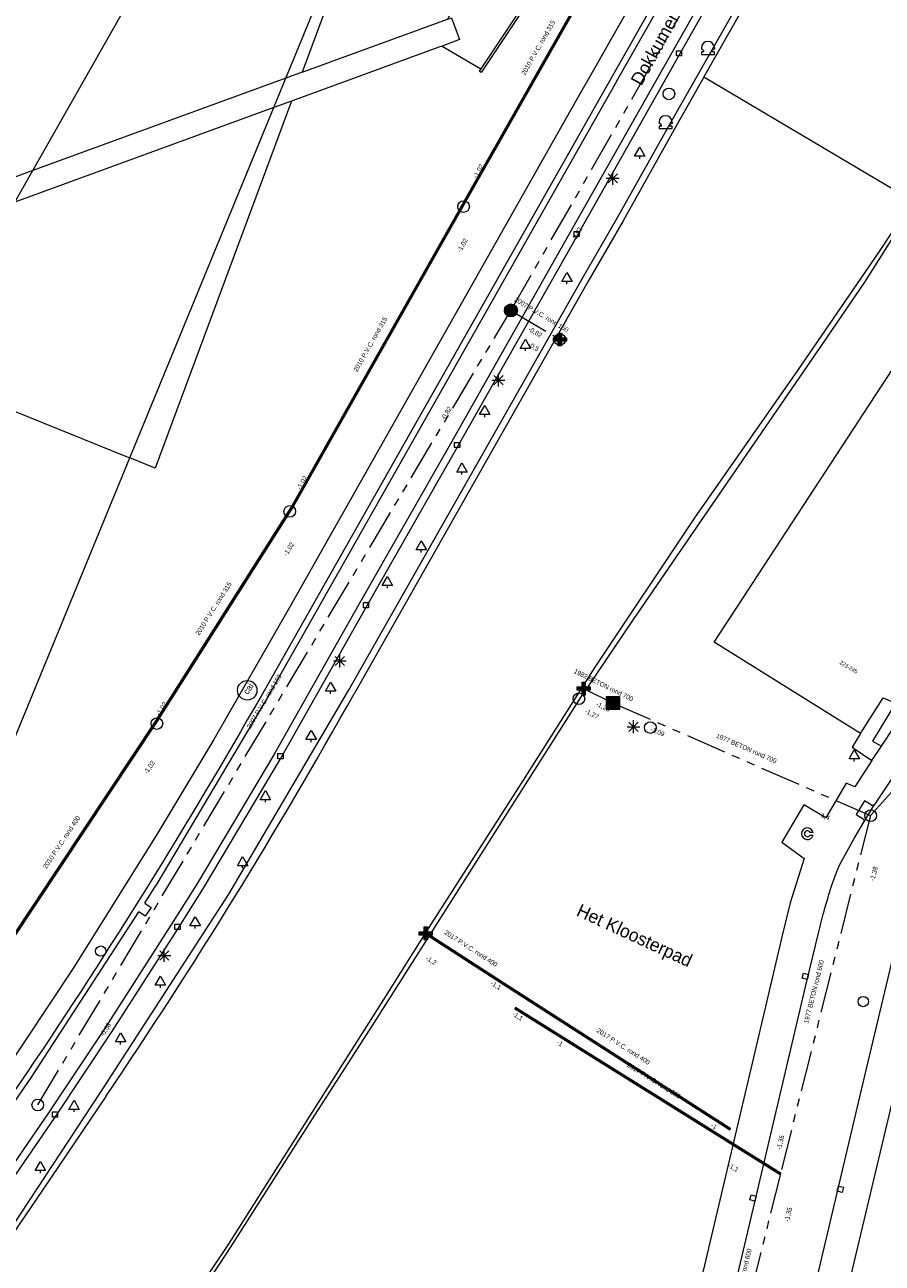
# Model space of a CAD drawing. Header units: millimetres. Extents: x 812 to 183790, y 13 to 580968.
# Tile 39 of 256: x 182635 to 182701, y 580586 to 580682. Entities that reach past the tile are written whole.
import ezdxf

# ---------------------------------------------------------------- set-up
doc = ezdxf.new("R2010")
doc.units = ezdxf.units.MM
doc.header["$LTSCALE"] = 5
doc.linetypes.add('DGN3', pattern=[672.0006, 448.0004, -224.0002])
doc.linetypes.add('PHANTOM2', pattern=[1.25, 0.625, -0.125, 0.125, -0.125, 0.125, -0.125])
for name, color, linetype, lineweight in [('000 BOB begin', 252, 'Continuous', 13), ('000 BOB eind', 252, 'Continuous', 13), ('000 Onderhoud door derden', 252, 'Continuous', 53), ('000 Specificaties_S', 252, 'Continuous', 13), ('025 FIKTIEVE PUT', 252, 'Continuous', 0), ('026 LOZINGSPUNT RWA', 252, 'Continuous', 13), ('030 OVERSTORT', 252, 'Continuous', 13), ('046 GEMENGD STELSEL', 252, 'PHANTOM2', 0), ('047 HEMELWATER AFVOER', 252, 'PHANTOM2', 13), ('beheer openbare ruimte wegbeheer', 252, 'Continuous', 9), ('boom', 252, 'Continuous', 9), ('brandkraan -put', 252, 'Continuous', 9), ('cai-kast', 252, 'Continuous', 9), ('container', 6, 'Continuous', 0), ('gebouw op maaiveld onder overbouw', 252, 'Continuous', 9), ('hoofdgebouw', 252, 'Continuous', 9), ('huisnummerreeks BGT', 252, 'Continuous', 9), ('inspectie- rioolput', 252, 'Continuous', 9), ('kant muur breder dan 30cm', 252, 'Continuous', 9), ('kant verharding', 252, 'Continuous', 9), ('kolk', 252, 'Continuous', 9), ('lichtmast', 252, 'Continuous', 9), ('maaiveld', 6, 'Continuous', 0), ('openbaar ruimte label', 252, 'Continuous', 9), ('overbouw', 252, 'Continuous', 9), ('sluitlijn', 252, 'DGN3', 9)]:
    doc.layers.add(name, color=color, linetype=linetype, lineweight=lineweight)
for name, color, linetype, lineweight, true_color in [('bolder', 7, 'Continuous', 0, 0xe17000), ('Kademuur breder dan 30cm', 1, 'Continuous', 0, 0xff0000), ('kunstwerk', 7, 'Continuous', 13, 0x00a800)]:
    doc.layers.add(name, color=color, linetype=linetype, lineweight=lineweight, true_color=true_color)
doc.styles.add('Arial Narrow', font='Arial Narrow.shx')
doc.styles.add('Styledgn000', font='dgn000.shx')

# ---------------------------------------------------------------- blocks, each defined once
blk = doc.blocks.new('BOOM30')
at = {"layer": 'boom', "color": 251, "linetype": 'Continuous', "lineweight": 0, "true_color": 0x696969}
blk.add_line((0, -0.433), (0, -0.233), dxfattribs=at)
at = {"layer": 'boom', "color": 251, "linetype": 'Continuous', "lineweight": 0, "true_color": 0x696969, "flags": 128}
blk.add_lwpolyline([(-0.4, -0.233), (0, 0.467), (0.4, -0.233), (-0.4, -0.233)], dxfattribs=at)
blk = doc.blocks.new('BOOM76')
at = {"layer": 'boom', "color": 251, "linetype": 'Continuous', "lineweight": 0, "true_color": 0x696969}
blk.add_line((0, -0.433), (0, -0.233), dxfattribs=at)
at = {"layer": 'boom', "color": 251, "linetype": 'Continuous', "lineweight": 0, "true_color": 0x696969, "flags": 128}
blk.add_lwpolyline([(-0.4, -0.233), (0, 0.467), (0.4, -0.233), (-0.4, -0.233)], dxfattribs=at)
blk = doc.blocks.new('BOOM90')
at = {"layer": 'boom', "color": 251, "linetype": 'Continuous', "lineweight": 0, "true_color": 0x696969}
blk.add_line((0, -0.433), (0, -0.233), dxfattribs=at)
at = {"layer": 'boom', "color": 251, "linetype": 'Continuous', "lineweight": 0, "true_color": 0x696969, "flags": 128}
blk.add_lwpolyline([(-0.4, -0.233), (0, 0.467), (0.4, -0.233), (-0.4, -0.233)], dxfattribs=at)
blk = doc.blocks.new('BOOM97')
at = {"layer": 'boom', "color": 251, "linetype": 'Continuous', "lineweight": 0, "true_color": 0x696969}
blk.add_line((0, -0.433), (0, -0.233), dxfattribs=at)
at = {"layer": 'boom', "color": 251, "linetype": 'Continuous', "lineweight": 0, "true_color": 0x696969, "flags": 128}
blk.add_lwpolyline([(-0.4, -0.233), (0, 0.467), (0.4, -0.233), (-0.4, -0.233)], dxfattribs=at)
blk = doc.blocks.new('SKOLK178')
at = {"layer": 'kolk', "color": 251, "linetype": 'Continuous', "lineweight": 0, "true_color": 0x696969, "flags": 128}
blk.add_lwpolyline([(-0.2, 0.4), (0.2, 0.4), (0.2, 0), (-0.2, 0), (-0.2, 0.4)], dxfattribs=at)
blk = doc.blocks.new('BOOM126')
at = {"layer": 'boom', "color": 251, "linetype": 'Continuous', "lineweight": 0, "true_color": 0x696969}
blk.add_line((0, -0.433), (0, -0.233), dxfattribs=at)
at = {"layer": 'boom', "color": 251, "linetype": 'Continuous', "lineweight": 0, "true_color": 0x696969, "flags": 128}
blk.add_lwpolyline([(-0.4, -0.233), (0, 0.467), (0.4, -0.233), (-0.4, -0.233)], dxfattribs=at)
blk = doc.blocks.new('BOOM131')
at = {"layer": 'boom', "color": 251, "linetype": 'Continuous', "lineweight": 0, "true_color": 0x696969}
blk.add_line((0, -0.433), (0, -0.233), dxfattribs=at)
at = {"layer": 'boom', "color": 251, "linetype": 'Continuous', "lineweight": 0, "true_color": 0x696969, "flags": 128}
blk.add_lwpolyline([(-0.4, -0.233), (0, 0.467), (0.4, -0.233), (-0.4, -0.233)], dxfattribs=at)
blk = doc.blocks.new('BOOM158')
at = {"layer": 'boom', "color": 251, "linetype": 'Continuous', "lineweight": 0, "true_color": 0x696969}
blk.add_line((0, -0.433), (0, -0.233), dxfattribs=at)
at = {"layer": 'boom', "color": 251, "linetype": 'Continuous', "lineweight": 0, "true_color": 0x696969, "flags": 128}
blk.add_lwpolyline([(-0.4, -0.233), (0, 0.467), (0.4, -0.233), (-0.4, -0.233)], dxfattribs=at)
blk = doc.blocks.new('BOOM159')
at = {"layer": 'boom', "color": 251, "linetype": 'Continuous', "lineweight": 0, "true_color": 0x696969}
blk.add_line((0, -0.433), (0, -0.233), dxfattribs=at)
at = {"layer": 'boom', "color": 251, "linetype": 'Continuous', "lineweight": 0, "true_color": 0x696969, "flags": 128}
blk.add_lwpolyline([(-0.4, -0.233), (0, 0.467), (0.4, -0.233), (-0.4, -0.233)], dxfattribs=at)
blk = doc.blocks.new('SKOLK249')
at = {"layer": 'kolk', "color": 251, "linetype": 'Continuous', "lineweight": 0, "true_color": 0x696969, "flags": 128}
blk.add_lwpolyline([(-0.2, 0.4), (0.2, 0.4), (0.2, 0), (-0.2, 0), (-0.2, 0.4)], dxfattribs=at)
blk = doc.blocks.new('LANTP155')
at = {"layer": 'lichtmast', "color": 251, "linetype": 'Continuous', "lineweight": 0, "true_color": 0x696969}
for p, q in [((-0.5, 0), (0.5, 0.001)), ((0.354, -0.354), (-0.354, 0.354)), ((-0.354, -0.354), (0.354, 0.354)), ((0, -0.5), (0, 0.5))]:
    blk.add_line(p, q, dxfattribs=at)
blk = doc.blocks.new('BRANDK21')
at = {"layer": 'brandkraan -put', "color": 251, "linetype": 'Continuous', "lineweight": 0, "true_color": 0x696969}
blk.add_circle((0, 0), 0.4, dxfattribs=at)
blk = doc.blocks.new('BOOM296')
at = {"layer": 'boom', "color": 251, "linetype": 'Continuous', "lineweight": 0, "true_color": 0x696969}
blk.add_line((0, -0.433), (0, -0.233), dxfattribs=at)
at = {"layer": 'boom', "color": 251, "linetype": 'Continuous', "lineweight": 0, "true_color": 0x696969, "flags": 128}
blk.add_lwpolyline([(-0.4, -0.233), (0, 0.467), (0.4, -0.233), (-0.4, -0.233)], dxfattribs=at)
blk = doc.blocks.new('RIOOLP174')
at = {"layer": 'inspectie- rioolput', "color": 251, "linetype": 'Continuous', "lineweight": 0, "true_color": 0x696969}
blk.add_circle((0, 0), 0.9, dxfattribs=at)
blk = doc.blocks.new('SKOLK627')
at = {"layer": 'kolk', "color": 251, "linetype": 'Continuous', "lineweight": 0, "true_color": 0x696969, "flags": 128}
blk.add_lwpolyline([(-0.2, 0.4), (0.2, 0.4), (0.2, 0), (-0.2, 0), (-0.2, 0.4)], dxfattribs=at)
blk = doc.blocks.new('SKOLK630')
at = {"layer": 'kolk', "color": 251, "linetype": 'Continuous', "lineweight": 0, "true_color": 0x696969, "flags": 128}
blk.add_lwpolyline([(-0.2, 0.4), (0.2, 0.4), (0.2, 0), (-0.2, 0), (-0.2, 0.4)], dxfattribs=at)
blk = doc.blocks.new('SKOLK632')
at = {"layer": 'kolk', "color": 251, "linetype": 'Continuous', "lineweight": 0, "true_color": 0x696969, "flags": 128}
blk.add_lwpolyline([(-0.2, 0.4), (0.2, 0.4), (0.2, 0), (-0.2, 0), (-0.2, 0.4)], dxfattribs=at)
blk = doc.blocks.new('RIOOLP242')
at = {"layer": 'inspectie- rioolput', "color": 251, "linetype": 'Continuous', "lineweight": 0, "true_color": 0x696969}
blk.add_circle((0, 0), 0.9, dxfattribs=at)
blk = doc.blocks.new('BOOM511')
at = {"layer": 'boom', "color": 251, "linetype": 'Continuous', "lineweight": 0, "true_color": 0x696969}
blk.add_line((0, -0.433), (0, -0.233), dxfattribs=at)
at = {"layer": 'boom', "color": 251, "linetype": 'Continuous', "lineweight": 0, "true_color": 0x696969, "flags": 128}
blk.add_lwpolyline([(-0.4, -0.233), (0, 0.467), (0.4, -0.233), (-0.4, -0.233)], dxfattribs=at)
blk = doc.blocks.new('BOOM529')
at = {"layer": 'boom', "color": 251, "linetype": 'Continuous', "lineweight": 0, "true_color": 0x696969}
blk.add_line((0, -0.433), (0, -0.233), dxfattribs=at)
at = {"layer": 'boom', "color": 251, "linetype": 'Continuous', "lineweight": 0, "true_color": 0x696969, "flags": 128}
blk.add_lwpolyline([(-0.4, -0.233), (0, 0.467), (0.4, -0.233), (-0.4, -0.233)], dxfattribs=at)
blk = doc.blocks.new('RIOOLP275')
at = {"layer": 'inspectie- rioolput', "color": 251, "linetype": 'Continuous', "lineweight": 0, "true_color": 0x696969}
blk.add_circle((0, 0), 0.9, dxfattribs=at)
blk = doc.blocks.new('RIOOLP301')
at = {"layer": 'inspectie- rioolput', "color": 251, "linetype": 'Continuous', "lineweight": 0, "true_color": 0x696969}
blk.add_circle((0, 0), 0.9, dxfattribs=at)
blk = doc.blocks.new('RIOOLP305')
at = {"layer": 'inspectie- rioolput', "color": 251, "linetype": 'Continuous', "lineweight": 0, "true_color": 0x696969}
blk.add_circle((0, 0), 0.9, dxfattribs=at)
blk = doc.blocks.new('RIOOLP310')
at = {"layer": 'inspectie- rioolput', "color": 251, "linetype": 'Continuous', "lineweight": 0, "true_color": 0x696969}
blk.add_circle((0, 0), 0.9, dxfattribs=at)
blk = doc.blocks.new('BOLDER24')
at = {"layer": 'bolder', "color": 251, "linetype": 'Continuous', "lineweight": 0, "true_color": 0x696969}
for p, q in [((-0.5, 0), (-0.5, -0.1)), ((0.5, 0), (0.5, -0.1)), ((0.5, 0), (0.5, -0.1))]:
    blk.add_line(p, q, dxfattribs=at)
at = {"layer": 'bolder', "color": 251, "linetype": 'Continuous', "lineweight": 0, "true_color": 0x696969, "flags": 128}
blk.add_lwpolyline([(-0.3, -0.3), (-0.5, -0.3), (-0.5, -0.5), (0.5, -0.5), (0.5, -0.3), (0.3, -0.3)], dxfattribs=at)
at = {"layer": 'bolder', "color": 251, "linetype": 'Continuous', "lineweight": 0, "true_color": 0x696969}
for centre, radius, start, end in [((0, 0), 0.5, 0, 180), ((-0.5, -0.3), 0.2, 0, 90), ((0.5, -0.3), 0.2, 90, 180)]:
    blk.add_arc(centre, radius, start, end, dxfattribs=at)
blk = doc.blocks.new('BOOM698')
at = {"layer": 'boom', "color": 251, "linetype": 'Continuous', "lineweight": 0, "true_color": 0x696969}
blk.add_line((0, -0.433), (0, -0.233), dxfattribs=at)
at = {"layer": 'boom', "color": 251, "linetype": 'Continuous', "lineweight": 0, "true_color": 0x696969, "flags": 128}
blk.add_lwpolyline([(-0.4, -0.233), (0, 0.467), (0.4, -0.233), (-0.4, -0.233)], dxfattribs=at)
blk = doc.blocks.new('CAITR73')
at = {"layer": 'cai-kast', "color": 251, "linetype": 'Continuous', "lineweight": 0, "true_color": 0x696969}
blk.add_circle((0.013, 0.02), 0.75, dxfattribs=at)
at = {"layer": 'cai-kast', "color": 251, "linetype": 'Continuous', "lineweight": 0, "true_color": 0x696969, "insert": (0.088, 0.134), "char_height": 0.5, "attachment_point": 5, "rotation": 56.72849, "line_spacing_factor": 0.8, "style": 'Styledgn000'}
blk.add_mtext('{\\C251;cai}', dxfattribs=at)
blk = doc.blocks.new('BOOM743')
at = {"layer": 'boom', "color": 251, "linetype": 'Continuous', "lineweight": 0, "true_color": 0x696969}
blk.add_line((0, -0.433), (0, -0.233), dxfattribs=at)
at = {"layer": 'boom', "color": 251, "linetype": 'Continuous', "lineweight": 0, "true_color": 0x696969, "flags": 128}
blk.add_lwpolyline([(-0.4, -0.233), (0, 0.467), (0.4, -0.233), (-0.4, -0.233)], dxfattribs=at)
blk = doc.blocks.new('SKOLK1040')
at = {"layer": 'kolk', "color": 251, "linetype": 'Continuous', "lineweight": 0, "true_color": 0x696969, "flags": 128}
blk.add_lwpolyline([(-0.2, 0.4), (0.2, 0.4), (0.2, 0), (-0.2, 0), (-0.2, 0.4)], dxfattribs=at)
blk = doc.blocks.new('LANTP479')
at = {"layer": 'lichtmast', "color": 251, "linetype": 'Continuous', "lineweight": 0, "true_color": 0x696969}
for p, q in [((-0.5, 0), (0.5, 0.001)), ((0.354, -0.354), (-0.354, 0.354)), ((-0.354, -0.354), (0.354, 0.354)), ((0, -0.5), (0, 0.5))]:
    blk.add_line(p, q, dxfattribs=at)
blk = doc.blocks.new('LANTP484')
at = {"layer": 'lichtmast', "color": 251, "linetype": 'Continuous', "lineweight": 0, "true_color": 0x696969}
for p, q in [((-0.5, 0), (0.5, 0.001)), ((0.354, -0.354), (-0.354, 0.354)), ((-0.354, -0.354), (0.354, 0.354)), ((0, -0.5), (0, 0.5))]:
    blk.add_line(p, q, dxfattribs=at)
blk = doc.blocks.new('BOLDER32')
at = {"layer": 'bolder', "color": 251, "linetype": 'Continuous', "lineweight": 0, "true_color": 0x696969}
for p, q in [((-0.5, 0), (-0.5, -0.1)), ((0.5, 0), (0.5, -0.1)), ((0.5, 0), (0.5, -0.1))]:
    blk.add_line(p, q, dxfattribs=at)
at = {"layer": 'bolder', "color": 251, "linetype": 'Continuous', "lineweight": 0, "true_color": 0x696969, "flags": 128}
blk.add_lwpolyline([(-0.3, -0.3), (-0.5, -0.3), (-0.5, -0.5), (0.5, -0.5), (0.5, -0.3), (0.3, -0.3)], dxfattribs=at)
at = {"layer": 'bolder', "color": 251, "linetype": 'Continuous', "lineweight": 0, "true_color": 0x696969}
for centre, radius, start, end in [((0, 0), 0.5, 0, 180), ((-0.5, -0.3), 0.2, 0, 90), ((0.5, -0.3), 0.2, 90, 180)]:
    blk.add_arc(centre, radius, start, end, dxfattribs=at)
blk = doc.blocks.new('BOOM834')
at = {"layer": 'boom', "color": 251, "linetype": 'Continuous', "lineweight": 0, "true_color": 0x696969}
blk.add_line((0, -0.433), (0, -0.233), dxfattribs=at)
at = {"layer": 'boom', "color": 251, "linetype": 'Continuous', "lineweight": 0, "true_color": 0x696969, "flags": 128}
blk.add_lwpolyline([(-0.4, -0.233), (0, 0.467), (0.4, -0.233), (-0.4, -0.233)], dxfattribs=at)
blk = doc.blocks.new('BOOM864')
at = {"layer": 'boom', "color": 251, "linetype": 'Continuous', "lineweight": 0, "true_color": 0x696969}
blk.add_line((0, -0.433), (0, -0.233), dxfattribs=at)
at = {"layer": 'boom', "color": 251, "linetype": 'Continuous', "lineweight": 0, "true_color": 0x696969, "flags": 128}
blk.add_lwpolyline([(-0.4, -0.233), (0, 0.467), (0.4, -0.233), (-0.4, -0.233)], dxfattribs=at)
blk = doc.blocks.new('RIOOLP461')
at = {"layer": 'inspectie- rioolput', "color": 251, "linetype": 'Continuous', "lineweight": 0, "true_color": 0x696969}
blk.add_circle((0, 0), 0.9, dxfattribs=at)
blk = doc.blocks.new('SKOLK1222')
at = {"layer": 'kolk', "color": 251, "linetype": 'Continuous', "lineweight": 0, "true_color": 0x696969, "flags": 128}
blk.add_lwpolyline([(-0.2, 0.4), (0.2, 0.4), (0.2, 0), (-0.2, 0), (-0.2, 0.4)], dxfattribs=at)
blk = doc.blocks.new('LANTP546')
at = {"layer": 'lichtmast', "color": 251, "linetype": 'Continuous', "lineweight": 0, "true_color": 0x696969}
for p, q in [((-0.5, 0), (0.5, 0.001)), ((0.354, -0.354), (-0.354, 0.354)), ((-0.354, -0.354), (0.354, 0.354)), ((0, -0.5), (0, 0.5))]:
    blk.add_line(p, q, dxfattribs=at)
blk = doc.blocks.new('BOOM905')
at = {"layer": 'boom', "color": 251, "linetype": 'Continuous', "lineweight": 0, "true_color": 0x696969}
blk.add_line((0, -0.433), (0, -0.233), dxfattribs=at)
at = {"layer": 'boom', "color": 251, "linetype": 'Continuous', "lineweight": 0, "true_color": 0x696969, "flags": 128}
blk.add_lwpolyline([(-0.4, -0.233), (0, 0.467), (0.4, -0.233), (-0.4, -0.233)], dxfattribs=at)
blk = doc.blocks.new('RIOOLP627')
at = {"layer": 'inspectie- rioolput', "color": 251, "linetype": 'Continuous', "lineweight": 0, "true_color": 0x696969}
blk.add_circle((0, 0), 0.9, dxfattribs=at)
blk = doc.blocks.new('SKOLK1973')
at = {"layer": 'kolk', "color": 251, "linetype": 'Continuous', "lineweight": 0, "true_color": 0x696969, "flags": 128}
blk.add_lwpolyline([(-0.102, 0.435), (0.287, 0.343), (0.195, -0.046), (-0.195, 0.046), (-0.102, 0.435)], dxfattribs=at)
blk = doc.blocks.new('BOOM1498')
at = {"layer": 'boom', "color": 251, "linetype": 'Continuous', "lineweight": 0, "true_color": 0x696969}
blk.add_line((0, -0.433), (0, -0.233), dxfattribs=at)
at = {"layer": 'boom', "color": 251, "linetype": 'Continuous', "lineweight": 0, "true_color": 0x696969, "flags": 128}
blk.add_lwpolyline([(-0.4, -0.233), (0, 0.467), (0.4, -0.233), (-0.4, -0.233)], dxfattribs=at)
blk = doc.blocks.new('RIOOLP696')
at = {"layer": 'inspectie- rioolput', "color": 251, "linetype": 'Continuous', "lineweight": 0, "true_color": 0x696969}
blk.add_circle((0, 0), 0.9, dxfattribs=at)
blk = doc.blocks.new('CONTA9')
at = {"layer": 'container', "color": 251, "linetype": 'Continuous', "lineweight": 0, "true_color": 0x696969}
for p, q in [((0.439, 0.1), (0.205, 0.1)), ((0.206, -0.1), (0.439, -0.1))]:
    blk.add_line(p, q, dxfattribs=at)
for radius, start, end in [(0.45, 12.78664, 347.10746), (0.229, 25.94979, 334.08838)]:
    blk.add_arc((0, 0), radius, start, end, dxfattribs=at)
blk = doc.blocks.new('SKOLK2384')
at = {"layer": 'kolk', "color": 251, "linetype": 'Continuous', "lineweight": 0, "true_color": 0x696969, "flags": 128}
blk.add_lwpolyline([(-0.103, 0.435), (0.286, 0.343), (0.195, -0.046), (-0.195, 0.046), (-0.103, 0.435)], dxfattribs=at)
blk = doc.blocks.new('SKOLK2612')
at = {"layer": 'kolk', "color": 251, "linetype": 'Continuous', "lineweight": 0, "true_color": 0x696969, "flags": 128}
blk.add_lwpolyline([(-0.098, 0.436), (0.29, 0.34), (0.194, -0.048), (-0.194, 0.048), (-0.098, 0.436)], dxfattribs=at)
blk = doc.blocks.new('LANTP1137')
at = {"layer": 'lichtmast', "color": 251, "linetype": 'Continuous', "lineweight": 0, "true_color": 0x696969}
for p, q in [((-0.5, 0), (0.5, 0.001)), ((0.354, -0.354), (-0.354, 0.354)), ((-0.354, -0.354), (0.354, 0.354)), ((0, -0.5), (0, 0.5))]:
    blk.add_line(p, q, dxfattribs=at)
blk = doc.blocks.new('RIOOLP984')
at = {"layer": 'inspectie- rioolput', "color": 251, "linetype": 'Continuous', "lineweight": 0, "true_color": 0x696969}
blk.add_circle((0, 0), 0.9, dxfattribs=at)
blk = doc.blocks.new('BRANDK348')
at = {"layer": 'brandkraan -put', "color": 251, "linetype": 'Continuous', "lineweight": 0, "true_color": 0x696969}
blk.add_circle((0, 0), 0.4, dxfattribs=at)

msp = doc.modelspace()

# ---------------------------------------------------------------- hatches: boundary and pattern name
at = {"layer": '025 FIKTIEVE PUT', "ltscale": 0.5, "extrusion": (0, 0, -1)}
for points in [[(-182676.41, 580656.83), (-182676.41, 580657.205), (-182676.785, 580657.205), (-182676.785, 580657.455), (-182676.41, 580657.455), (-182676.41, 580657.83), (-182676.16, 580657.83), (-182676.16, 580657.455), (-182675.785, 580657.455), (-182675.785, 580657.205), (-182676.16, 580657.205), (-182676.16, 580656.83)], [(-182678.243, 580629.931), (-182678.243, 580630.306), (-182678.618, 580630.306), (-182678.618, 580630.556), (-182678.243, 580630.556), (-182678.243, 580630.931), (-182677.993, 580630.931), (-182677.993, 580630.556), (-182677.618, 580630.556), (-182677.618, 580630.306), (-182677.993, 580630.306), (-182677.993, 580629.931)], [(-182666.08, 580611.055), (-182666.08, 580611.43), (-182666.455, 580611.43), (-182666.455, 580611.68), (-182666.08, 580611.68), (-182666.08, 580612.055), (-182665.83, 580612.055), (-182665.83, 580611.68), (-182665.455, 580611.68), (-182665.455, 580611.43), (-182665.83, 580611.43), (-182665.83, 580611.055)]]:
    msp.add_hatch(color=256, dxfattribs=at).paths.add_polyline_path(points)
at = {"layer": '026 LOZINGSPUNT RWA', "ltscale": 0.5}
h = msp.add_hatch(color=256, dxfattribs=at)
edge = h.paths.add_edge_path()
edge.add_arc((182672.516, 580659.575), 0.5, 0, 360)
at = {"layer": '030 OVERSTORT', "ltscale": 0.5, "extrusion": (0, 0, -1)}
msp.add_hatch(color=256, dxfattribs=at).paths.add_polyline_path([(-182680.882, 580628.816), (-182680.882, 580629.816), (-182679.882, 580629.816), (-182679.882, 580628.816)])

# ---------------------------------------------------------------- linework, layer by layer
at = {"layer": '000 Onderhoud door derden', "flags": 128}
for points in [[(182681.464, 580690.033), (182669.381, 580668.709)], [(182669.381, 580668.709), (182655.587, 580644.306)], [(182655.587, 580644.306), (182645.169, 580627.888)], [(182645.169, 580627.888), (182632.142, 580608.266)], [(182671.924, 580607.707), (182665.955, 580611.555)], [(182689.436, 580596.446), (182671.924, 580607.707)], [(182672.814, 580605.836), (182693.279, 580593.037)]]:
    msp.add_lwpolyline(points, dxfattribs=at)
at = {"layer": '025 FIKTIEVE PUT', "ltscale": 0.5, "flags": 128}
for points in [[(182676.16, 580657.205), (182675.785, 580657.205), (182675.785, 580657.455), (182676.16, 580657.455), (182676.16, 580657.83), (182676.41, 580657.83), (182676.41, 580657.455), (182676.785, 580657.455), (182676.785, 580657.205), (182676.41, 580657.205), (182676.41, 580656.83), (182676.16, 580656.83), (182676.16, 580657.205)], [(182677.993, 580630.306), (182677.618, 580630.306), (182677.618, 580630.556), (182677.993, 580630.556), (182677.993, 580630.931), (182678.243, 580630.931), (182678.243, 580630.556), (182678.618, 580630.556), (182678.618, 580630.306), (182678.243, 580630.306), (182678.243, 580629.931), (182677.993, 580629.931), (182677.993, 580630.306)], [(182665.83, 580611.43), (182665.455, 580611.43), (182665.455, 580611.68), (182665.83, 580611.68), (182665.83, 580612.055), (182666.08, 580612.055), (182666.08, 580611.68), (182666.455, 580611.68), (182666.455, 580611.43), (182666.08, 580611.43), (182666.08, 580611.055), (182665.83, 580611.055), (182665.83, 580611.43)]]:
    msp.add_lwpolyline(points, close=True, dxfattribs=at)
at = {"layer": '026 LOZINGSPUNT RWA', "ltscale": 0.5}
msp.add_circle((182672.516, 580659.575), 0.5, dxfattribs=at)
at = {"layer": '030 OVERSTORT', "ltscale": 0.5}
msp.add_3dface([(182679.882, 580628.816), (182679.882, 580629.816), (182680.882, 580629.816), (182680.882, 580628.816)], dxfattribs=at)
at = {"layer": '046 GEMENGD STELSEL', "flags": 128}
for points in [[(182700.208, 580620.644), (182713.447, 580635.326)], [(182678.118, 580630.431), (182680.382, 580629.316)], [(182680.382, 580629.316), (182700.208, 580620.644)], [(182700.208, 580620.644), (182693.279, 580593.037)], [(182672.814, 580605.836), (182693.279, 580593.037)], [(182693.279, 580593.037), (182689.087, 580576.184)]]:
    msp.add_lwpolyline(points, dxfattribs=at)
at = {"layer": '047 HEMELWATER AFVOER', "flags": 128}
for points in [[(182672.516, 580659.575), (182716.225, 580735.956)], [(182681.464, 580690.033), (182669.381, 580668.709)], [(182669.381, 580668.709), (182655.587, 580644.306)], [(182636.063, 580598.338), (182672.516, 580659.575)], [(182672.516, 580659.575), (182676.286, 580657.331)], [(182655.587, 580644.306), (182645.169, 580627.888)], [(182645.169, 580627.888), (182632.142, 580608.266)], [(182671.924, 580607.707), (182665.955, 580611.555)], [(182689.436, 580596.446), (182671.924, 580607.707)]]:
    msp.add_lwpolyline(points, dxfattribs=at)
at = {"layer": 'beheer openbare ruimte wegbeheer', "color": 251, "lineweight": 0, "true_color": 0x696969}
for points in [[(182691.327, 580690.781), (182684.939, 580679.479)], [(182680.662, 580677.214), (182685.056, 580685.005)], [(182684.939, 580679.479), (182677.062, 580665.552)], [(182680.662, 580677.214), (182653.693, 580629.603)], [(182677.062, 580665.552), (182667.85, 580649.3)], [(182667.85, 580649.3), (182660.824, 580636.95)], [(182660.824, 580636.95), (182654.237, 580625.314)], [(182653.693, 580629.603), (182645.158, 580615.265)], [(182654.237, 580625.314), (182648.321, 580615.359)], [(182644.314, 580613.903), (182645.158, 580615.265)], [(182648.321, 580615.359), (182646.311, 580612.191)], [(182644.314, 580613.903), (182644.789, 580613.558)], [(182635.631, 580600.551), (182643.851, 580613.215)], [(182644.338, 580612.9), (182643.851, 580613.215)], [(182644.789, 580613.558), (182644.338, 580612.9)], [(182646.311, 580612.191), (182641.263, 580604.293)], [(182641.263, 580604.293), (182636.89, 580597.739)], [(182628.926, 580590.786), (182635.631, 580600.551)], [(182636.89, 580597.739), (182633.317, 580592.515)]]:
    msp.add_lwpolyline(points, dxfattribs=at)
at = {"layer": 'gebouw op maaiveld onder overbouw', "color": 251, "lineweight": 0, "true_color": 0x696969}
for points in [[(182626.867, 580654.798), (182642.808, 580648.337)], [(182642.808, 580648.337), (182643.146, 580648.2)]]:
    msp.add_lwpolyline(points, dxfattribs=at)
at = {"layer": 'hoofdgebouw', "color": 251, "lineweight": 0, "true_color": 0x696969}
for points in [[(182688.177, 580634.011), (182702.332, 580655.648)], [(182633.74, 580625.317), (182643.146, 580648.2)], [(182689.2, 580633.374), (182688.177, 580634.011)], [(182699.454, 580626.956), (182689.2, 580633.374)], [(182699.454, 580626.956), (182701.189, 580629.727)]]:
    msp.add_lwpolyline(points, dxfattribs=at)
at = {"layer": 'Kademuur breder dan 30cm', "color": 251, "lineweight": 0, "true_color": 0x696969}
msp.add_lwpolyline([(182641.304, 580599.001, 0.021175), (182660.435, 580630.026)], format="xyb", dxfattribs=at)
msp.add_lwpolyline([(182641.304, 580599.001, 0.021175), (182660.435, 580630.026)], format="xyb", dxfattribs=at)
at = {"layer": 'Kademuur breder dan 30cm', "color": 251, "lineweight": 0, "true_color": 0x696969, "flags": 128}
msp.add_lwpolyline([(182641.304, 580599.001), (182635.889, 580590.98), (182633.212, 580587.052)], dxfattribs=at)
msp.add_lwpolyline([(182641.304, 580599.001), (182635.889, 580590.98), (182633.212, 580587.052)], dxfattribs=at)
at = {"layer": 'kant muur breder dan 30cm', "color": 251, "lineweight": 0, "true_color": 0x696969, "flags": 128}
for points in [[(182673.431, 580694.36), (182673.519, 580694.534), (182679.416, 580691.718), (182678.42, 580690.221), (182670.221, 580677.9), (182670.063, 580678.016)], [(182674.271, 580693.957), (182679.125, 580691.628), (182670.184, 580678.198)]]:
    msp.add_lwpolyline(points, dxfattribs=at)
at = {"layer": 'kant muur breder dan 30cm', "color": 251, "lineweight": 0, "true_color": 0x696969}
msp.add_lwpolyline([(182670.184, 580678.198), (182670.063, 580678.016)], dxfattribs=at)
at = {"layer": 'kant verharding', "color": 251, "lineweight": 0, "true_color": 0x696969, "flags": 128}
for points in [[(182632.937, 580587.237), (182640.899, 580599.294), (182650.773, 580614.573), (182660.001, 580630.275), (182677.995, 580662.01), (182680.731, 580666.72), (182684.853, 580674.111), (182714.674, 580726.544), (182717.916, 580732.25), (182722.947, 580740.383), (182725.604, 580744.628), (182725.828, 580744.488), (182729.074, 580749.499), (182733.88, 580756.984), (182733.952, 580757.101)], [(182670.78, 580687.682), (182660.415, 580688.684), (182660.406, 580688.685), (182663.025, 580695.784), (182653.066, 580701.135), (182653.554, 580702.511), (182673.103, 580691.857), (182670.78, 580687.682), (182671.399, 580687.624), (182671.241, 580685.799), (182669.806, 580685.943), (182667.636, 580682.008), (182667.946, 580682.127), (182668.54, 580680.446), (182667.212, 580679.942), (182666.962, 580679.847), (182655.597, 580675.694), (182645.114, 580647.402), (182643.146, 580648.2)], [(182588.103, 580535.684), (182592.24, 580540.106), (182596.873, 580545.386), (182600.956, 580550.346), (182600.99, 580550.407), (182602.876, 580552.706), (182608.42, 580559.595), (182608.342, 580559.658), (182619.043, 580572.976), (182619.128, 580572.903), (182626.555, 580582.464), (182629.437, 580586.147), (182633.808, 580592.17), (182637.388, 580597.404), (182641.766, 580603.965), (182646.818, 580611.869), (182648.833, 580615.045), (182654.756, 580625.013), (182661.346, 580636.654), (182668.372, 580649.004), (182677.585, 580665.257), (182685.462, 580679.184), (182691.849, 580690.485)], [(182685.985, 580690.599), (182680.079, 580680.21), (182679.181, 580678.631), (182677.473, 580675.612), (182655.445, 580636.673), (182649.622, 580626.499), (182645.309, 580619.303), (182638.814, 580608.901), (182631.384, 580597.756), (182627.796, 580592.731), (182626.052, 580590.305)], [(182669.806, 580685.943), (182659.765, 580686.947), (182656.424, 580677.919), (182667.636, 580682.008)], [(182701.189, 580629.727), (182702.154, 580629.308), (182700.387, 580626.384), (182701.059, 580625.98), (182702.962, 580628.866), (182702.916, 580628.915), (182704.459, 580631.188), (182707.36, 580635.415), (182705.466, 580636.558)], [(182699.454, 580626.956), (182698.806, 580625.92), (182700.331, 580624.874), (182699.006, 580622.864), (182698.355, 580623.136), (182696.784, 580620.464), (182695.091, 580621.463), (182693.378, 580618.586), (182695.108, 580617.327), (182694.024, 580613.922), (182693.443, 580611.498), (182691.205, 580602.01), (182683.517, 580569.455), (182680.275, 580555.787), (182677.452, 580543.668), (182675.287, 580534.505)], [(182700.331, 580624.874), (182701.059, 580625.98)], [(182698.454, 580584.033), (182704.55, 580609.729), (182702.074, 580610.3), (182699.512, 580599.507), (182697.517, 580591.127), (182691.664, 580566.308)]]:
    msp.add_lwpolyline(points, dxfattribs=at)
for points in [[(182710.941, 580741.976), (182710.724, 580742.032, -0.05102), (182714.089, 580749.62), (182714.718, 580749.271), (182712.674, 580745.188, 0.046099), (182711.403, 580741.874), (182710.941, 580741.976), (182710.737, 580740.767), (182710.612, 580739.475), (182710.617, 580738.62), (182710.763, 580737.048, -0.186873), (182709.119, 580728.315), (182694.955, 580703.414), (182680.228, 580677.461), (182653.261, 580629.855, -0.018554), (182635.276, 580600.903), (182628.516, 580591.072), (182624.898, 580586.446), (182614.305, 580572.958), (182599.231, 580554.013, -0.028482), (182586.256, 580539.108), (182569.189, 580521.453)], [(182776.161, 580674.407), (182771.597, 580674.403), (182746.825, 580674.848), (182744.624, 580674.856), (182743.606, 580674.847), (182742.615, 580674.804, 0.052549), (182740.63, 580674.568, 0.052285), (182738.75, 580673.953, 0.021931), (182736.959, 580673.121, 0.064079), (182734.612, 580671.252, 0.044606), (182733.363, 580669.691), (182731.949, 580667.638), (182724.445, 580656.722), (182721.515, 580652.472), (182714.011, 580641.452), (182705.815, 580629.468), (182700.519, 580621.488)], [(182677.683, 580533.13), (182683.054, 580555.852), (182685.849, 580567.701), (182686.714, 580571.371), (182687.928, 580576.484), (182691.296, 580590.844), (182695.312, 580607.883), (182696.221, 580611.568, -0.023448), (182696.642, 580613.265, -0.012045), (182697.225, 580615.199, -0.037737), (182697.977, 580617.103), (182698.957, 580618.869), (182699.698, 580620.133), (182700.519, 580621.488, -0.418659), (182700.266, 580621.46), (182699.754, 580621.778), (182699.122, 580620.728), (182699.647, 580620.391, -0.348453), (182699.698, 580620.133)]]:
    msp.add_lwpolyline(points, format="xyb", dxfattribs=at)
at = {"layer": 'kunstwerk', "color": 251, "lineweight": 0, "true_color": 0x696969, "flags": 128}
msp.add_lwpolyline([(182616.54, 580537.252), (182620.658, 580542.954), (182626.992, 580552.141), (182634.202, 580562.589), (182639.92, 580571.07), (182645.327, 580578.893), (182650.737, 580587.072), (182657.232, 580597.273), (182662.025, 580604.746), (182668.985, 580615.704), (182677.8, 580629.591), (182681.972, 580635.749), (182688.925, 580645.895), (182696.512, 580656.976), (182699.791, 580661.745), (182703.709, 580667.956), (182708.915, 580675.985), (182712.265, 580681.186), (182717.112, 580689.014), (182724.382, 580700.629), (182733.414, 580716.088), (182743.941, 580733.971)], dxfattribs=at)
at = {"layer": 'maaiveld', "color": 251, "lineweight": 0, "true_color": 0x696969}
for points in [[(182687.382, 580677.546), (182715.109, 580726.297)], [(182703.452, 580668.004), (182687.382, 580677.546)], [(182703.452, 580668.004), (182687.382, 580677.546)]]:
    msp.add_lwpolyline(points, dxfattribs=at)
at = {"layer": 'maaiveld', "color": 251, "lineweight": 0, "true_color": 0x696969, "flags": 128}
for points in [[(182687.382, 580677.546), (182685.289, 580673.866), (182681.166, 580666.473), (182678.429, 580661.762), (182660.435, 580630.026)], [(182687.382, 580677.546), (182685.289, 580673.866), (182681.166, 580666.473), (182678.429, 580661.762), (182660.435, 580630.026)], [(182703.452, 580668.004), (182700.982, 580664.273), (182694.596, 580654.935), (182686.667, 580643.579), (182678.99, 580632.068), (182673.268, 580623.08), (182666.31, 580612.223), (182662.701, 580606.466), (182650.741, 580587.58), (182641.88, 580574.353), (182632.816, 580561.179), (182625.349, 580550.276), (182616.287, 580537.406), (182607.856, 580526.866), (182602.302, 580519.806), (182599.271, 580516.328), (182595.582, 580513.211), (182583.644, 580500)]]:
    msp.add_lwpolyline(points, dxfattribs=at)
at = {"layer": 'overbouw', "color": 251, "lineweight": 0, "true_color": 0x696969, "flags": 128}
msp.add_lwpolyline([(182635.684, 580670.355), (182644.731, 580686.317), (182645.541, 580688.316), (182645.37, 580688.386)], dxfattribs=at)
at = {"layer": 'overbouw', "color": 251, "lineweight": 0, "true_color": 0x696969}
for points in [[(182655.174, 580677.463), (182659.099, 580687.014)], [(182654.243, 580675.199), (182655.174, 580677.463)], [(182643.146, 580648.2), (182654.243, 580675.199)], [(182634.295, 580667.903), (182635.684, 580670.355)]]:
    msp.add_lwpolyline(points, dxfattribs=at)
at = {"layer": 'sluitlijn', "color": 251, "lineweight": 0, "true_color": 0x696969}
for points in [[(182667.212, 580679.942), (182670.184, 580678.198)], [(182656.424, 580677.919), (182655.174, 580677.463)], [(182655.174, 580677.463), (182635.684, 580670.355)], [(182655.597, 580675.694), (182654.243, 580675.199)], [(182654.243, 580675.199), (182634.295, 580667.903)], [(182635.684, 580670.355), (182619.158, 580664.328)]]:
    msp.add_lwpolyline(points, dxfattribs=at)

# ---------------------------------------------------------------- block references
at = {"color": 251, "linetype": 'Continuous', "lineweight": 0, "true_color": 0x696969}
for name, p in [('SKOLK627', (182685.462, 580679.184)), ('BOLDER24', (182687.688, 580679.798)), ('BOLDER32', (182684.426, 580674.078)), ('BOOM126', (182682.441, 580671.69)), ('LANTP479', (182680.366, 580669.753)), ('SKOLK249', (182677.585, 580665.257)), ('BOOM864', (182676.83, 580662.033)), ('BOOM511', (182673.632, 580656.878)), ('LANTP546', (182671.556, 580654.198)), ('BOOM296', (182670.5, 580651.788)), ('SKOLK630', (182668.372, 580649.004)), ('BOOM131', (182668.738, 580647.351)), ('BOOM90', (182665.606, 580641.348)), ('BOOM159', (182662.996, 580638.607)), ('SKOLK632', (182661.346, 580636.654)), ('LANTP155', (182659.332, 580632.556)), ('CAITR73', (182652.186, 580630.277)), ('BOOM97', (182658.624, 580630.451)), ('LANTP1137', (182681.96, 580627.482)), ('BOOM529', (182657.123, 580626.732)), ('SKOLK1040', (182654.756, 580625.013)), ('BOOM1498', (182698.965, 580625.239)), ('BOOM905', (182653.6, 580622.099)), ('CONTA9', (182695.358, 580619.24)), ('BOOM698', (182651.838, 580617.009)), ('BOOM30', (182648.184, 580612.376)), ('SKOLK178', (182646.818, 580611.869)), ('BRANDK21', (182640.907, 580610.195)), ('LANTP484', (182645.805, 580609.862)), ('BOOM743', (182645.508, 580607.808)), ('SKOLK2612', (182695.147, 580608.053)), ('BRANDK348', (182699.663, 580606.311)), ('BOOM834', (182642.442, 580603.436)), ('BOOM158', (182638.856, 580598.233)), ('SKOLK1222', (182637.388, 580597.404)), ('BOOM76', (182636.265, 580593.528)), ('SKOLK1973', (182697.848, 580591.651)), ('SKOLK2384', (182691.121, 580590.975))]:
    msp.add_blockref(name, p, dxfattribs=at)
at = {"linetype": 'Continuous', "lineweight": 0, "xscale": 0.5, "yscale": 0.5}
for name, p in [('RIOOLP305', (182684.69, 580676.26)), ('RIOOLP301', (182668.866, 580667.575)), ('RIOOLP461', (182672.52, 580659.58)), ('RIOOLP310', (182676.285, 580657.33)), ('RIOOLP242', (182655.472, 580644.078)), ('RIOOLP984', (182677.75, 580629.64)), ('RIOOLP174', (182645.234, 580627.732)), ('RIOOLP696', (182683.26, 580627.42)), ('RIOOLP627', (182700.232, 580620.634)), ('RIOOLP275', (182636.06, 580598.34))]:
    msp.add_blockref(name, p, dxfattribs=at)

# ---------------------------------------------------------------- texts
at = {"layer": '000 BOB begin', "char_height": 0.36, "attachment_point": 5, "line_spacing_factor": 0.6, "style": 'Arial Narrow'}
for s, insert, rotation in [('-0,82', (182677.634, 580665.436), 60.16057), ('-1,02', (182668.802, 580664.577), 60.73353), ('-0,82', (182674.373, 580657.871), 329.06028), ('-1,02', (182655.425, 580641.165), 57.86874), ('-1,25', (182679.61, 580629.003), 333.64394), ('-1,09', (182683.794, 580627.079), 336.50873), ('-1,02', (182644.679, 580624.342), 56.14986), ('-1,38', (182700.503, 580616.152), 75.63043), ('-1,1', (182671.342, 580607.528), 327.34141), ('-0,68', (182641.299, 580604.126), 59.01465), ('-1', (182676.284, 580603.095), 327.91436), ('-1', (182688.157, 580596.713), 327.34141), ('-1,35', (182693.917, 580589.891), 76.20339)]:
    msp.add_mtext(s, dxfattribs=dict(at, insert=insert, rotation=rotation))
at = {"layer": '000 BOB eind', "char_height": 0.36, "attachment_point": 5, "line_spacing_factor": 0.6, "style": 'Arial Narrow'}
for s, insert, rotation in [('-1,02', (182670.036, 580670.293), 60.73353), ('-0,5', (182674.257, 580656.748), 329.06028), ('-0,82', (182667.567, 580651.615), 59.01465), ('-1,02', (182656.456, 580646.275), 60.73353), ('-1,02', (182645.612, 580628.851), 57.86874), ('-1,27', (182678.742, 580628.446), 333.64394), ('-1,4', (182696.663, 580620.575), 336.50873), ('-1,2', (182666.357, 580609.453), 327.34141), ('-1,1', (182673.023, 580605.159), 327.34141), ('-1,35', (182693.306, 580595.447), 75.63043), ('-1,1', (182689.632, 580593.496), 327.91436)]:
    msp.add_mtext(s, dxfattribs=dict(at, insert=insert, rotation=rotation))
at = {"layer": '000 Specificaties_S', "char_height": 0.36, "attachment_point": 5, "line_spacing_factor": 0.6, "style": 'Arial Narrow'}
for s, insert, rotation in [('2010 P.V.C. rond 315', (182674.623, 580679.819), 60.46104), ('2007 P.V.C. rond 160', (182674.873, 580659.239), 329.23781), ('2010 P.V.C. rond 315', (182661.684, 580656.955), 60.52253), ('2010 P.V.C. rond 315', (182649.601, 580636.584), 57.60417), ('1982 BETON rond 700', (182679.657, 580630.695), 333.79417), ('2007 P.V.C. rond 160', (182653.504, 580629.429), 59.23562), ('1977 BETON rond 700', (182690.66, 580625.821), 336.37351), ('2010 P.V.C. rond 400', (182637.894, 580618.588), 56.4188), ('2017 P.V.C. rond 400', (182669.434, 580610.403), 327.18706), ('1977 BETON rond 600', (182695.855, 580607.068), 75.91022), ('2017 P.V.C. rond 400', (182681.174, 580602.848), 327.25929), ('2017 P.V.C. rond 250', (182683.533, 580600.213), 327.97824), ('1977 BETON rond 600', (182690.293, 580584.829), 76.03328)]:
    msp.add_mtext(s, dxfattribs=dict(at, insert=insert, rotation=rotation))
at = {"layer": 'huisnummerreeks BGT', "color": 251, "linetype": 'Continuous', "lineweight": 0, "true_color": 0x696969, "insert": (182698.532, 580632.09), "char_height": 0.3, "attachment_point": 5, "rotation": 328.9, "line_spacing_factor": 0.8, "style": 'Styledgn000'}
msp.add_mtext('{\\C251;223-245}', dxfattribs=at)
at = {"layer": 'openbaar ruimte label', "color": 251, "linetype": 'Continuous', "lineweight": 0, "true_color": 0x696969, "char_height": 1, "attachment_point": 5, "line_spacing_factor": 0.8, "style": 'Styledgn000'}
for s, insert, rotation in [('{\\C251;Dokkumertrekweg}', (182684.879, 580681.699), 60.9), ('{\\C251;Het Kloosterpad}', (182681.983, 580611.269), 335.2)]:
    msp.add_mtext(s, dxfattribs=dict(at, insert=insert, rotation=rotation))

doc.saveas('drawing.dxf')
